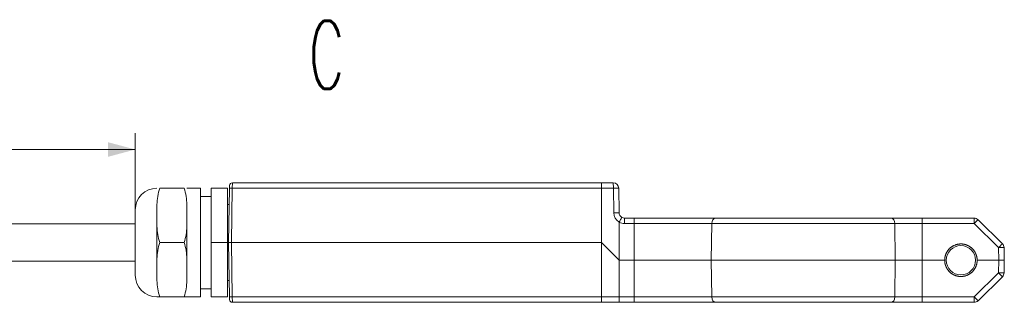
# Model space of a CAD drawing. Header units: millimetres. Extents: x 0 to 420, y 0 to 297.
# Tile 4 of 9: x 163 to 254, y 91 to 117. Entities that reach past the tile are written whole.
import ezdxf

# ---------------------------------------------------------------- set-up
doc = ezdxf.new("R2010")
doc.units = ezdxf.units.MM
doc.layers.add('1', color=7, linetype='Continuous', true_color=0xffffff)
doc.styles.add('din', font='simplex.shx')
doc.dimstyles.get("Standard").update_dxf_attribs({"dimtxt": 0.18, "dimasz": 0.18, "dimexe": 0.18, "dimexo": 0.0625, "dimgap": 0.09, "dimtad": 0, "dimtih": 1, "dimtoh": 1, "dimdec": 4, "dimzin": 0, "dimdsep": 46, "dimtxsty": 'Standard', "dimcen": 0.09, "dimadec": 0, "dimazin": 0, "dimtfac": 1, "dimtdec": 4, "dimtofl": 0, "dimtmove": 0, "dimatfit": 3, "dimfxl": 0, "dimtolj": 1, "dimtzin": 0, "dimarcsym": 0})

# ---------------------------------------------------------------- blocks, each defined once
blk = doc.blocks.new('_U0')
at = {"layer": '1', "color": 132, "lineweight": 13}
for p, q in [((67.14, 96.624), (67.14, 106.685)), ((174.009, 99.614), (174.009, 106.685)), ((174.009, 105.185), (67.14, 105.185))]:
    blk.add_line(p, q, dxfattribs=at)
at = {"layer": '1', "color": 132, "lineweight": 18}
for points in [[(67.14, 105.185), (69.64, 105.855), (69.64, 104.515)], [(174.009, 105.185), (171.509, 104.515), (171.509, 105.855)]]:
    blk.add_solid(points, dxfattribs=at)
at = {"layer": '1', "color": 132, "linetype": 'Continuous', "lineweight": 13, "insert": (116.075, 106.85), "char_height": 2.5, "attachment_point": 7, "line_spacing_factor": 0.843373, "style": 'din'}
blk.add_mtext('\\W1.4081;{\\H1.88x;(}1433{\\H1.88x;)}', dxfattribs=at)

msp = doc.modelspace()

# ---------------------------------------------------------------- linework, layer by layer
at = {"layer": '1', "color": 30, "linetype": 'Continuous', "lineweight": 18}
for p, q in [((182.703, 101.623), (182.708, 101.869)), ((182.957, 102.114), (216.986, 102.114)), ((216.986, 102.114), (218.068, 102.114)), ((178.506, 101.614), (176.263, 101.614)), ((180.009, 101.614), (178.759, 101.614)), ((180.009, 91.614), (180.009, 101.614)), ((181.009, 100.864), (180.009, 100.864)), ((181.009, 96.614), (181.009, 101.614)), ((182.509, 101.614), (181.009, 101.614)), ((182.509, 96.614), (182.509, 101.614)), ((182.616, 96.614), (182.703, 101.623)), ((216.991, 96.614), (216.99, 101.623)), ((218.568, 101.623), (218.607, 99.356)), ((176.009, 99.114), (176.009, 100.114)), ((178.759, 99.114), (178.759, 100.114)), ((182.677, 100.114), (182.509, 100.114)), ((174.009, 93.614), (174.009, 99.614)), ((176.009, 98.114), (176.009, 99.114)), ((178.759, 98.114), (178.759, 99.114)), ((174.008, 98.339), (160.106, 98.339)), ((176.009, 98.114), (176.009, 95.114)), ((178.759, 95.114), (178.759, 98.114)), ((218.615, 98.502), (218.616, 94.989)), ((219.107, 98.864), (220.003, 98.864)), ((246.536, 98.864), (251.344, 98.864)), ((251.694, 98.721), (253.946, 96.508)), ((178.506, 96.614), (176.263, 96.614)), ((181.009, 91.614), (181.009, 96.614)), ((182.509, 96.614), (181.009, 96.614)), ((182.509, 91.614), (182.509, 96.614)), ((182.866, 96.614), (182.616, 96.614)), ((182.703, 91.606), (182.616, 96.614)), ((216.991, 96.614), (182.866, 96.614)), ((218.616, 94.989), (216.991, 96.614)), ((216.992, 91.606), (216.991, 96.614)), ((254.095, 96.16), (254.116, 94.989)), ((160.106, 94.889), (174.008, 94.889)), ((176.009, 94.114), (176.009, 95.114)), ((178.759, 94.114), (178.759, 95.114)), ((218.616, 94.989), (218.616, 91.606)), ((220.003, 94.989), (218.616, 94.989)), ((248.62, 94.989), (246.536, 94.989)), ((253.616, 94.989), (251.612, 94.989)), ((254.116, 94.989), (253.616, 94.989)), ((254.116, 94.989), (254.095, 93.818)), ((176.009, 93.114), (176.009, 94.114)), ((178.759, 93.114), (178.759, 94.114)), ((182.509, 93.114), (182.677, 93.114)), ((253.946, 93.47), (251.694, 91.258)), ((180.009, 92.364), (181.009, 92.364)), ((178.506, 91.614), (176.263, 91.614)), ((178.759, 91.614), (180.009, 91.614)), ((182.509, 91.614), (181.009, 91.614)), ((182.708, 91.36), (182.703, 91.606)), ((216.996, 91.114), (182.957, 91.114)), ((218.621, 91.114), (216.996, 91.114)), ((220.003, 91.114), (218.621, 91.114)), ((251.344, 91.114), (246.536, 91.114))]:
    msp.add_line(p, q, dxfattribs=at)
at = {"layer": '1', "color": 30, "linetype": 'Continuous', "lineweight": 13}
for p, q in [((182.957, 102.114), (182.953, 101.623)), ((182.953, 101.623), (182.866, 96.614)), ((216.99, 101.623), (182.953, 101.623)), ((218.076, 101.623), (216.99, 101.623)), ((218.116, 99.356), (218.076, 101.623)), ((219.107, 98.864), (219.107, 98.373)), ((220.003, 98.373), (219.107, 98.373)), ((220.003, 98.864), (220.003, 98.373)), ((220.003, 94.989), (220.003, 98.373)), ((227.1, 94.989), (227.142, 98.373)), ((244.07, 94.989), (244.028, 98.373)), ((246.536, 98.864), (246.536, 98.373)), ((246.536, 94.989), (246.536, 98.373)), ((251.344, 98.373), (246.536, 98.373)), ((251.344, 98.864), (251.344, 98.373)), ((253.595, 96.16), (251.344, 98.373)), ((182.866, 96.614), (182.953, 91.606)), ((253.616, 94.989), (253.595, 96.16)), ((220.003, 91.606), (220.003, 94.989)), ((227.142, 91.606), (227.1, 94.989)), ((244.028, 91.606), (244.07, 94.989)), ((246.536, 91.606), (246.536, 94.989)), ((253.595, 93.818), (253.616, 94.989)), ((251.344, 91.606), (253.595, 93.818)), ((182.953, 91.606), (182.957, 91.114)), ((182.953, 91.606), (216.992, 91.606)), ((216.992, 91.606), (218.616, 91.606)), ((218.616, 91.606), (220.003, 91.606)), ((220.003, 91.114), (220.003, 91.606)), ((246.536, 91.114), (246.536, 91.606)), ((246.536, 91.606), (251.344, 91.606)), ((251.344, 91.114), (251.344, 91.606))]:
    msp.add_line(p, q, dxfattribs=at)
at = {"layer": '1', "color": 30, "linetype": 'Continuous', "lineweight": 18}
msp.add_circle((250.116, 94.989), 1.35, dxfattribs=at)
for centre, radius, start, end in [((182.957, 101.864), 0.25, 90, 179), ((218.068, 101.614), 0.5, 1, 90), ((176.009, 99.614), 2, 90, 180), ((219.107, 99.364), 0.5, 181, 240.24794), ((219.107, 99.364), 0.5, 240.24794, 270), ((251.344, 98.364), 0.5, 45.5, 90), ((253.595, 96.151), 0.5, 1, 45.5), ((176.009, 93.614), 2, 180, 270), ((253.595, 93.827), 0.5, 314.5, 359), ((182.957, 91.364), 0.25, 181, 270), ((251.344, 91.614), 0.5, 270, 314.5)]:
    msp.add_arc(centre, radius, start, end, dxfattribs=at)
at = {"layer": '1', "color": 30, "linetype": 'Continuous', "lineweight": 13}
for centre, start, end in [((219.116, 99.373), 181, 240.03069), ((219.107, 99.373), 240.53552, 270)]:
    msp.add_arc(centre, 1, start, end, dxfattribs=at)
at = {"layer": '1', "color": 30, "linetype": 'Continuous', "lineweight": 18}
for centre, start_param, end_param in [((216.986, 101.614), 4.729842, 6.283185), ((216.996, 91.614), 1.58825, 3.141593), ((218.621, 91.614), 1.58825, 3.141593)]:
    msp.add_ellipse(centre, major_axis=(0, 0.5), ratio=0.008728, start_param=start_param, end_param=end_param, dxfattribs=at)
at = {"layer": '1', "color": 30, "linetype": 'Continuous', "lineweight": 13}
for centre, major_axis, ratio, start_param, end_param in [((218.068, 101.614), (0, 0.5), 0.017455, 4.729842, 6.283185), ((182.953, 101.619), (-0.25, 0.004), 0.01745, 4.712694, 6.283185), ((218.068, 101.614), (0.5, 0.009), 0.017148, 0, 1.553041), ((218.107, 99.347), (0.5, 0.009), 0.017148, 0, 1.553041), ((227.497, 98.364), (0, 0.5), 0.709659, 0, 1.553343), ((243.676, 98.364), (0, 0.5), 0.704527, 4.729842, 6.283185), ((251.344, 98.364), (0.35, 0.357), 0.012234, 0, 1.558348), ((253.595, 96.151), (0.35, 0.357), 0.012234, 0, 1.558348), ((253.595, 96.151), (0.5, 0.009), 0.01745, 0, 1.570492), ((253.595, 93.827), (0.5, -0.009), 0.01745, 4.712694, 6.283185), ((253.595, 93.827), (0.35, -0.357), 0.012234, 4.724837, 6.283185), ((182.953, 91.61), (0.25, 0.004), 0.01745, 3.141593, 4.712084), ((227.497, 91.614), (0, -0.5), 0.709659, 4.729842, 6.283185), ((243.676, 91.614), (0, -0.5), 0.704527, 0, 1.553343), ((251.344, 91.614), (0.35, -0.357), 0.012234, 4.724837, 6.283185)]:
    msp.add_ellipse(centre, major_axis=major_axis, ratio=ratio, start_param=start_param, end_param=end_param, dxfattribs=at)
at = {"layer": '1', "color": 30, "linetype": 'Continuous', "lineweight": 18}
for points, degree, knots in [([(176.009, 100.114), (176.02, 100.368), (176.038, 100.621), (176.113, 101.123), (176.168, 101.371), (176.263, 101.614)], 3, [0, 0, 0, 0, 0.5, 0.5, 1, 1, 1, 1]), ([(178.759, 100.114), (178.749, 100.368), (178.731, 100.621), (178.656, 101.123), (178.601, 101.371), (178.506, 101.614)], 3, [0, 0, 0, 0, 0.5, 0.5, 1, 1, 1, 1]), ([(176.263, 96.614), (176.168, 96.858), (176.113, 97.106), (176.038, 97.607), (176.02, 97.86), (176.009, 98.114)], 3, [0, 0, 0, 0, 0.5, 0.5, 1, 1, 1, 1]), ([(178.506, 96.614), (178.601, 96.858), (178.656, 97.106), (178.731, 97.607), (178.749, 97.86), (178.759, 98.114)], 3, [0, 0, 0, 0, 0.5, 0.5, 1, 1, 1, 1]), ([(218.615, 98.502), (218.615, 98.503), (218.615, 98.504), (218.616, 98.506), (218.616, 98.506), (218.616, 98.507)], 3, [0, 0, 0, 0, 0.651331, 0.651331, 1, 1, 1, 1]), ([(218.859, 98.93), (218.859, 98.93), (218.853, 98.919), (218.828, 98.877), (218.81, 98.846), (218.766, 98.768), (218.739, 98.721), (218.68, 98.618), (218.649, 98.563), (218.616, 98.507)], 3, [0, 0, 0, 0, 0.25, 0.25, 0.5, 0.5, 0.75, 0.75, 1, 1, 1, 1]), ([(220.003, 98.864), (220.702, 98.864), (221.392, 98.864), (222.415, 98.864), (222.755, 98.864), (223.419, 98.864), (223.744, 98.864), (224.698, 98.864), (225.308, 98.864), (226.468, 98.864), (227.004, 98.864), (227.497, 98.864)], 3, [0, 0, 0, 0, 0.25, 0.25, 0.375, 0.375, 0.5, 0.5, 0.75, 0.75, 1, 1, 1, 1]), ([(227.497, 98.864), (228.029, 98.864), (228.608, 98.864), (229.546, 98.864), (229.87, 98.864), (230.528, 98.864), (230.865, 98.864), (231.552, 98.864), (231.903, 98.864), (232.44, 98.864), (232.62, 98.864), (232.985, 98.864), (233.17, 98.864), (234.091, 98.864), (234.832, 98.864), (235.951, 98.864), (236.325, 98.864), (237.076, 98.864), (237.449, 98.864), (238.549, 98.864), (239.262, 98.864), (240.302, 98.864), (240.646, 98.864), (241.309, 98.864), (241.63, 98.864), (242.561, 98.864), (243.14, 98.864), (243.676, 98.864)], 3, [0, 0, 0, 0, 0.125, 0.125, 0.1875, 0.1875, 0.25, 0.25, 0.3125, 0.3125, 0.34375, 0.34375, 0.375, 0.375, 0.5, 0.5, 0.5625, 0.5625, 0.625, 0.625, 0.75, 0.75, 0.8125, 0.8125, 0.875, 0.875, 1, 1, 1, 1]), ([(243.676, 98.864), (243.866, 98.864), (244.074, 98.864), (244.513, 98.864), (244.745, 98.864), (245.115, 98.864), (245.24, 98.864), (245.493, 98.864), (245.621, 98.864), (246.007, 98.864), (246.269, 98.864), (246.536, 98.864)], 3, [0, 0, 0, 0, 0.25, 0.25, 0.5, 0.5, 0.625, 0.625, 0.75, 0.75, 1, 1, 1, 1]), ([(176.009, 95.114), (176.02, 95.368), (176.038, 95.621), (176.113, 96.123), (176.168, 96.371), (176.263, 96.614)], 3, [0, 0, 0, 0, 0.5, 0.5, 1, 1, 1, 1]), ([(178.759, 95.114), (178.749, 95.368), (178.731, 95.621), (178.656, 96.123), (178.601, 96.371), (178.506, 96.614)], 3, [0, 0, 0, 0, 0.5, 0.5, 1, 1, 1, 1]), ([(248.62, 94.989), (248.62, 95.285), (248.848, 95.841), (249.265, 96.258), (249.821, 96.489), (250.409, 96.489), (250.688, 96.373), (250.965, 96.258), (251.383, 95.842), (251.498, 95.562), (251.612, 95.285), (251.612, 94.989)], 2, [0, 0, 0, 0.125, 0.25, 0.375, 0.5, 0.625, 0.625, 0.75, 0.875, 0.875, 1, 1, 1]), ([(227.1, 94.989), (226.637, 94.989), (226.127, 94.989), (225.036, 94.989), (224.454, 94.989), (223.24, 94.989), (222.608, 94.989), (221.318, 94.989), (220.661, 94.989), (220.003, 94.989)], 3, [0, 0, 0, 0, 0.25, 0.25, 0.5, 0.5, 0.75, 0.75, 1, 1, 1, 1]), ([(244.07, 94.989), (243.513, 94.989), (242.901, 94.989), (241.592, 94.989), (240.894, 94.989), (239.441, 94.989), (238.685, 94.989), (237.143, 94.989), (236.358, 94.989), (234.787, 94.989), (234.002, 94.989), (232.462, 94.989), (231.708, 94.989), (230.259, 94.989), (229.564, 94.989), (228.261, 94.989), (227.653, 94.989), (227.1, 94.989)], 3, [0, 0, 0, 0, 0.125, 0.125, 0.25, 0.25, 0.375, 0.375, 0.5, 0.5, 0.625, 0.625, 0.75, 0.75, 0.875, 0.875, 1, 1, 1, 1]), ([(246.536, 94.989), (246.08, 94.989), (245.624, 94.989), (244.781, 94.989), (244.394, 94.989), (244.07, 94.989)], 3, [0, 0, 0, 0, 0.5, 0.5, 1, 1, 1, 1]), ([(251.612, 94.989), (251.612, 94.694), (251.384, 94.137), (250.966, 93.721), (250.41, 93.489), (249.822, 93.489), (249.543, 93.605), (249.266, 93.72), (248.848, 94.136), (248.734, 94.416), (248.62, 94.693), (248.62, 94.989)], 2, [0, 0, 0, 0.125, 0.25, 0.375, 0.5, 0.625, 0.625, 0.75, 0.875, 0.875, 1, 1, 1]), ([(176.263, 91.614), (176.168, 91.858), (176.113, 92.106), (176.038, 92.607), (176.02, 92.86), (176.009, 93.114)], 3, [0, 0, 0, 0, 0.5, 0.5, 1, 1, 1, 1]), ([(178.506, 91.614), (178.601, 91.858), (178.656, 92.106), (178.731, 92.607), (178.749, 92.86), (178.759, 93.114)], 3, [0, 0, 0, 0, 0.5, 0.5, 1, 1, 1, 1]), ([(176.009, 91.614), (176.02, 91.614), (176.038, 91.614), (176.112, 91.614), (176.169, 91.614), (176.263, 91.614)], 3, [0, 0, 0, 0, 0.5, 0.5, 1, 1, 1, 1]), ([(178.759, 91.614), (178.749, 91.614), (178.731, 91.614), (178.657, 91.614), (178.599, 91.614), (178.506, 91.614)], 3, [0, 0, 0, 0, 0.5, 0.5, 1, 1, 1, 1]), ([(227.497, 91.114), (227.003, 91.114), (226.469, 91.114), (225.61, 91.114), (225.314, 91.114), (224.701, 91.114), (224.384, 91.114), (223.422, 91.114), (222.762, 91.114), (221.744, 91.114), (221.398, 91.114), (220.702, 91.114), (220.353, 91.114), (220.003, 91.114)], 3, [0, 0, 0, 0, 0.25, 0.25, 0.375, 0.375, 0.5, 0.5, 0.75, 0.75, 0.875, 0.875, 1, 1, 1, 1]), ([(243.676, 91.114), (243.14, 91.114), (242.561, 91.114), (241.63, 91.114), (241.309, 91.114), (240.646, 91.114), (240.302, 91.114), (239.262, 91.114), (238.549, 91.114), (237.449, 91.114), (237.076, 91.114), (236.325, 91.114), (235.951, 91.114), (234.832, 91.114), (234.091, 91.114), (233.17, 91.114), (232.985, 91.114), (232.62, 91.114), (232.44, 91.114), (231.903, 91.114), (231.552, 91.114), (230.865, 91.114), (230.528, 91.114), (229.87, 91.114), (229.546, 91.114), (228.608, 91.114), (228.029, 91.114), (227.497, 91.114)], 3, [0, 0, 0, 0, 0.125, 0.125, 0.1875, 0.1875, 0.25, 0.25, 0.375, 0.375, 0.4375, 0.4375, 0.5, 0.5, 0.625, 0.625, 0.65625, 0.65625, 0.6875, 0.6875, 0.75, 0.75, 0.8125, 0.8125, 0.875, 0.875, 1, 1, 1, 1]), ([(246.536, 91.114), (246.269, 91.114), (246.007, 91.114), (245.621, 91.114), (245.493, 91.114), (245.24, 91.114), (245.115, 91.114), (244.745, 91.114), (244.513, 91.114), (244.074, 91.114), (243.866, 91.114), (243.676, 91.114)], 3, [0, 0, 0, 0, 0.25, 0.25, 0.375, 0.375, 0.5, 0.5, 0.75, 0.75, 1, 1, 1, 1])]:
    msp.add_open_spline(points, degree=degree, knots=knots, dxfattribs=at)
at = {"layer": '1', "color": 30, "linetype": 'Continuous', "lineweight": 13}
for points, knots in [([(227.142, 98.373), (227.025, 98.373), (226.905, 98.373), (226.66, 98.373), (226.535, 98.373), (226.153, 98.373), (225.887, 98.373), (225.059, 98.373), (224.479, 98.373), (223.571, 98.373), (223.262, 98.373), (222.63, 98.373), (222.307, 98.373), (221.332, 98.373), (220.668, 98.373), (220.003, 98.373)], [0, 0, 0, 0, 0.0625, 0.0625, 0.125, 0.125, 0.25, 0.25, 0.5, 0.5, 0.625, 0.625, 0.75, 0.75, 1, 1, 1, 1]), ([(244.028, 98.373), (243.994, 98.373), (243.958, 98.373), (243.888, 98.373), (243.781, 98.373), (243.673, 98.373), (243.455, 98.373), (243.307, 98.373), (242.854, 98.373), (242.541, 98.373), (241.893, 98.373), (241.559, 98.373), (240.867, 98.373), (240.509, 98.373), (239.424, 98.373), (238.679, 98.373), (237.532, 98.373), (237.143, 98.373), (236.36, 98.373), (235.97, 98.373), (234.802, 98.373), (234.029, 98.373), (233.068, 98.373), (232.875, 98.373), (232.494, 98.373), (232.306, 98.373), (231.746, 98.373), (231.38, 98.373), (230.663, 98.373), (230.312, 98.373), (229.624, 98.373), (229.287, 98.373), (228.633, 98.373), (228.316, 98.373), (227.71, 98.373), (227.419, 98.373), (227.142, 98.373)], [0, 0, 0, 0, 0.007813, 0.007813, 0.015625, 0.03125, 0.03125, 0.0625, 0.0625, 0.125, 0.125, 0.1875, 0.1875, 0.25, 0.25, 0.375, 0.375, 0.4375, 0.4375, 0.5, 0.5, 0.625, 0.625, 0.65625, 0.65625, 0.6875, 0.6875, 0.75, 0.75, 0.8125, 0.8125, 0.875, 0.875, 0.9375, 0.9375, 1, 1, 1, 1]), ([(246.536, 98.373), (246.478, 98.373), (246.419, 98.373), (246.303, 98.373), (246.245, 98.373), (246.073, 98.373), (245.845, 98.373), (245.622, 98.373), (245.4, 98.373), (245.29, 98.373), (244.966, 98.373), (244.762, 98.373), (244.377, 98.373), (244.195, 98.373), (244.028, 98.373)], [0, 0, 0, 0, 0.0625, 0.0625, 0.125, 0.125, 0.25, 0.375, 0.375, 0.5, 0.5, 0.75, 0.75, 1, 1, 1, 1]), ([(220.003, 91.606), (220.668, 91.606), (221.336, 91.606), (222.628, 91.606), (223.256, 91.606), (224.171, 91.606), (224.473, 91.606), (225.056, 91.606), (225.339, 91.606), (225.886, 91.606), (226.15, 91.606), (226.661, 91.606), (226.907, 91.606), (227.142, 91.606)], [0, 0, 0, 0, 0.25, 0.25, 0.5, 0.5, 0.625, 0.625, 0.75, 0.75, 0.875, 0.875, 1, 1, 1, 1]), ([(227.142, 91.606), (227.211, 91.606), (227.281, 91.606), (227.423, 91.606), (227.495, 91.606), (227.712, 91.606), (227.86, 91.606), (228.312, 91.606), (228.626, 91.606), (229.114, 91.606), (229.281, 91.606), (229.616, 91.606), (229.786, 91.606), (230.301, 91.606), (230.652, 91.606), (231.368, 91.606), (231.733, 91.606), (232.292, 91.606), (232.481, 91.606), (232.861, 91.606), (233.053, 91.606), (234.013, 91.606), (234.786, 91.606), (235.952, 91.606), (236.342, 91.606), (236.928, 91.606), (237.124, 91.606), (237.512, 91.606), (237.704, 91.606), (238.66, 91.606), (239.403, 91.606), (240.488, 91.606), (240.846, 91.606), (241.541, 91.606), (241.879, 91.606), (242.863, 91.606), (243.47, 91.606), (244.028, 91.606)], [0, 0, 0, 0, 0.015625, 0.015625, 0.03125, 0.03125, 0.0625, 0.0625, 0.125, 0.125, 0.15625, 0.15625, 0.1875, 0.1875, 0.25, 0.25, 0.3125, 0.3125, 0.34375, 0.34375, 0.375, 0.375, 0.5, 0.5, 0.5625, 0.5625, 0.59375, 0.59375, 0.625, 0.625, 0.75, 0.75, 0.8125, 0.8125, 0.875, 0.875, 1, 1, 1, 1]), ([(244.028, 91.606), (244.194, 91.606), (244.376, 91.606), (244.761, 91.606), (244.964, 91.606), (245.395, 91.606), (245.618, 91.606), (246.07, 91.606), (246.302, 91.606), (246.536, 91.606)], [0, 0, 0, 0, 0.25, 0.25, 0.5, 0.5, 0.75, 0.75, 1, 1, 1, 1])]:
    msp.add_open_spline(points, degree=3, knots=knots, dxfattribs=at)

# ---------------------------------------------------------------- texts
at = {"layer": '1', "color": 132, "linetype": 'Continuous', "lineweight": 18, "insert": (189.985, 110.778), "char_height": 6.25, "attachment_point": 7, "line_spacing_factor": 0.843373, "style": 'din'}
msp.add_mtext('\\W0.5833;C', dxfattribs=at)

# ---------------------------------------------------------------- dimensions: what is measured, and where the dimension line sits
at = {"layer": '1', "color": 132, "linetype": 'Continuous', "lineweight": 13}
dim = msp.add_linear_dim(base=(67.14, 105.185), p1=(174.009, 96.614), p2=(67.14, 96.624), text='\\C132;{\\H1.88x;(}1433{\\H1.88x;)}', dimstyle='Standard', override={"dimtxt": 2.5, "dimasz": 2.5, "dimexe": 1.5, "dimexo": 0, "dimgap": 1.25, "dimtad": 1, "dimtih": 1, "dimtoh": 0, "dimdec": 0, "dimlfac": 1, "dimzin": 8, "dimdsep": 44, "dimlunit": 2, "dimpost": '', "dimtxsty": 'din', "dimsah": 1, "dimse1": 0, "dimse2": 0, "dimsd1": 0, "dimsd2": 0, "dimclrd": 132, "dimclre": 132, "dimclrt": 132, "dimtm": -0.1, "dimtfac": 0.8, "dimtdec": 2, "dimtofl": 1, "dimtmove": 0, "dimtzin": 8, "dimlwd": 13, "dimlwe": 13}, dxfattribs=at)
dim.commit()
dim.dimension.update_dxf_attribs({"geometry": '_U0', "text_midpoint": (120.575, 105.185), "dimtype": 160})

doc.saveas('drawing.dxf')
